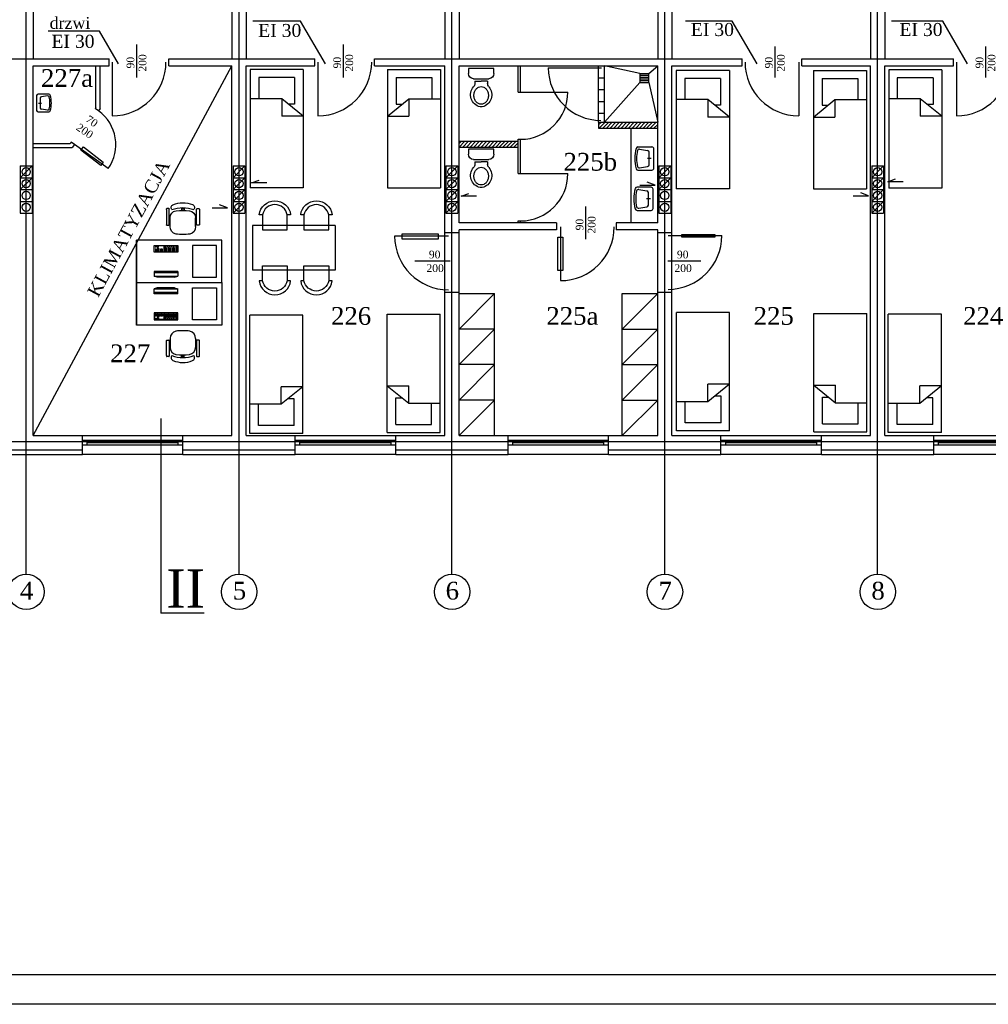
# Model space of a CAD drawing. Extents: x -4334 to 40851, y -15274 to 9778.
# Tile 6 of 15: x 34775 to 36413, y 6808 to 8473. Entities that reach past the tile are written whole.
import ezdxf

# ---------------------------------------------------------------- set-up
doc = ezdxf.new("R2010")
doc.units = 0
doc.header["$LTSCALE"] = 100
doc.header["$MEASUREMENT"] = 0
doc.linetypes.add('ACAD_ISO02W100', pattern=[15, 12, -3])
doc.linetypes.add('ACAD_ISO04W100', pattern=[30.5, 24, -3, 0.5, -3])
doc.layers.get('0').update_dxf_attribs({"color": 251, "linetype": 'CONTINUOUS'})
for name, color, linetype in [('CIENKIE', 251, 'CONTINUOUS'), ('NAPIS', 251, 'CONTINUOUS'), ('OSIE', 251, 'ACAD_ISO04W100'), ('PRZERYW', 251, 'ACAD_ISO02W100'), ('SCIANY', 251, 'CONTINUOUS'), ('urzadzenia', 251, 'CONTINUOUS'), ('URZĄDZENIA', 251, 'CONTINUOUS'), ('WYMIARY', 251, 'CONTINUOUS'), ('wyposażenie', 251, 'CONTINUOUS')]:
    doc.layers.add(name, color=color, linetype=linetype)
doc.styles.add('NEWROMAN', font='TIMES.TTF')

# ---------------------------------------------------------------- blocks, each defined once
blk = doc.blocks.new('R053')
for p, q in [((0, 0.608), (0, 0)), ((0.917, 0.692), (0.083, 0.692)), ((0.769, 0.492), (0.231, 0.492)), ((0.5, 0.575), (0.5, 0.408)), ((1, 0), (1, 0.608)), ((0.095, 0.075), (0.149, 0.421)), ((0.905, 0.075), (0.851, 0.421))]:
    blk.add_line(p, q)
for centre, radius, start, end in [((0.083, 0.608), 0.0833, 90, 180), ((0.231, 0.408), 0.0833, 90, 171.1953), ((0.769, 0.408), 0.0833, 8.8047, 90), ((0.917, 0.608), 0.0833, 0, 90), ((0.083, 0), 0.0833, 180, 254.047), ((0.177, 0.062), 0.0833, 171.1953, 256.9798), ((0.823, 0.062), 0.0833, 283.0202, 8.8047), ((0.5, 1.458), 1.599, 254.047, 285.953), ((0.5, 1.458), 1.516, 256.9798, 283.0202), ((0.917, 0), 0.0833, 285.953, 0)]:
    blk.add_arc(centre, radius, start, end)
blk = doc.blocks.new('R056')
for p, q in [((-0.332, 0.998), (0.335, 0.998)), ((-0.332, 0.865), (-0.332, 0.998)), ((0.335, 0.998), (0.335, 0.865)), ((0.201, 0.732), (-0.199, 0.732)), ((-0.165, 0.67), (0.001, 0.67)), ((-0.165, 0.67), (-0.165, 0.607)), ((0.168, 0.67), (0.001, 0.67)), ((0.168, 0.67), (0.168, 0.607))]:
    blk.add_line(p, q)
blk.add_lwpolyline([(0.001, 0.067, 0.117514), (0.071, 0.083, 0.104443), (0.135, 0.134, 0.090071), (0.175, 0.207, 0.08201), (0.19, 0.297, 0.08201), (0.175, 0.387, 0.090071), (0.135, 0.459, 0.104443), (0.071, 0.51, 0.117514), (0.001, 0.527, 0.117514), (-0.069, 0.51, 0.104443), (-0.132, 0.459, 0.090071), (-0.172, 0.387, 0.08201), (-0.187, 0.297, 0.08201), (-0.172, 0.207, 0.090071), (-0.132, 0.134, 0.104443), (-0.069, 0.083, 0.117514)], format="xyb", close=True)
for centre, radius, start, end in [((-0.199, 0.865), 0.133, 180, 270), ((0.201, 0.865), 0.133, 270, 0), ((0.038, 0.311), 0.315, 138.639, 258.4219), ((-0.299, 0.607), 0.133, 318.639, 0), ((-0.035, 0.311), 0.315, 281.5781, 41.361), ((0.301, 0.607), 0.133, 180, 221.361), ((0.001, 0.133), 0.133, 258.4219, 281.5781)]:
    blk.add_arc(centre, radius, start, end)
blk = doc.blocks.new('biurko')
at = {"layer": 'wyposażenie', "lineweight": 25}
for p, q in [((156694.9, -37702), (156838.9, -37702)), ((156694.9, -37774), (156694.9, -37702)), ((156703.7, -37711), (156744.2, -37711)), ((156703.7, -37765), (156703.7, -37711)), ((156744.2, -37711), (156744.2, -37765)), ((156809.5, -37711), (156769, -37711)), ((156769, -37711), (156769, -37722.8)), ((156770.9, -37711.8), (156800.4, -37711.8)), ((156801.8, -37711.9), (156804, -37711.9)), ((156801.8, -37713.6), (156801.8, -37711.9)), ((156805.4, -37711.9), (156807.6, -37711.9)), ((156805.4, -37713.6), (156805.4, -37711.9)), ((156809.5, -37722.8), (156809.5, -37711)), ((156838.9, -37774), (156838.9, -37702)), ((156838.9, -37702), (156838.9, -37774)), ((156769, -37722.8), (156809.5, -37722.8)), ((156770.9, -37713), (156773.1, -37713)), ((156770.9, -37715.2), (156770.9, -37713)), ((156770.9, -37715.2), (156773.1, -37715.2)), ((156770.9, -37721.3), (156770.9, -37715.2)), ((156770.9, -37717.4), (156773.1, -37717.4)), ((156770.9, -37719.5), (156773.1, -37719.5)), ((156773.1, -37721.3), (156770.9, -37721.3)), ((156774.7, -37713), (156777, -37713)), ((156774.7, -37715.2), (156776.9, -37715.2)), ((156774.7, -37721.3), (156774.7, -37715.2)), ((156774.7, -37717.4), (156776.9, -37717.4)), ((156774.7, -37719.5), (156776.9, -37719.5)), ((156776.9, -37721.3), (156774.7, -37721.3)), ((156778, -37715.2), (156780.1, -37715.2)), ((156778, -37721.3), (156778, -37715.2)), ((156778, -37717.4), (156780.2, -37717.4)), ((156778, -37719.5), (156780.2, -37719.5)), ((156780.1, -37721.3), (156778, -37721.3)), ((156778.1, -37713), (156780.3, -37713)), ((156781.4, -37715.2), (156783.6, -37715.2)), ((156781.4, -37721.3), (156781.4, -37715.2)), ((156781.4, -37717.4), (156783.6, -37717.4)), ((156781.4, -37719.5), (156783.6, -37719.5)), ((156783.6, -37721.3), (156781.4, -37721.3)), ((156781.5, -37713), (156783.8, -37713)), ((156784.7, -37715.2), (156786.9, -37715.2)), ((156784.7, -37721.3), (156784.7, -37715.2)), ((156784.7, -37717.4), (156786.9, -37717.4)), ((156784.7, -37719.5), (156786.9, -37719.5)), ((156786.9, -37721.3), (156784.7, -37721.3)), ((156784.8, -37713), (156787.1, -37713)), ((156788.2, -37715.2), (156790.3, -37715.2)), ((156788.2, -37721.3), (156788.2, -37715.2)), ((156788.2, -37717.4), (156790.3, -37717.4)), ((156788.2, -37719.5), (156790.3, -37719.5)), ((156790.3, -37721.3), (156788.2, -37721.3)), ((156788.3, -37713), (156790.5, -37713)), ((156791.4, -37713), (156793.5, -37713)), ((156791.4, -37715.2), (156791.4, -37713)), ((156791.4, -37715.2), (156793.5, -37715.2)), ((156791.4, -37721.3), (156791.4, -37715.2)), ((156791.4, -37717.4), (156793.6, -37717.4)), ((156791.4, -37719.5), (156793.6, -37719.5)), ((156793.5, -37721.3), (156791.4, -37721.3)), ((156795.1, -37717.4), (156797.2, -37717.4)), ((156795.1, -37721.3), (156795.1, -37717.4)), ((156795.1, -37719.5), (156797.2, -37719.5)), ((156797.2, -37721.3), (156795.1, -37721.3)), ((156798.3, -37717.4), (156800.4, -37717.4)), ((156798.3, -37721.3), (156798.3, -37717.4)), ((156798.3, -37719.5), (156800.4, -37719.5)), ((156800.4, -37721.3), (156798.3, -37721.3)), ((156804, -37713.6), (156801.8, -37713.6)), ((156801.8, -37715.2), (156804, -37715.2)), ((156801.8, -37721.3), (156801.8, -37715.2)), ((156801.8, -37717.4), (156804, -37717.4)), ((156801.8, -37719.5), (156804, -37719.5)), ((156804, -37721.3), (156801.8, -37721.3)), ((156807.6, -37713.6), (156805.4, -37713.6)), ((156805.4, -37717.4), (156807.6, -37717.4)), ((156805.4, -37721.3), (156805.4, -37717.4)), ((156805.4, -37719.5), (156807.6, -37719.5)), ((156807.6, -37721.3), (156805.4, -37721.3)), ((156769.2, -37755.1), (156809.5, -37755.1)), ((156769.2, -37755.1), (156769.2, -37763.3)), ((156769.2, -37757.3), (156809.5, -37757.3)), ((156809.5, -37755.1), (156809.5, -37763.3)), ((156838.9, -37774), (156694.9, -37774)), ((156838.9, -37774), (156694.9, -37774)), ((156744.2, -37765), (156703.7, -37765)), ((156809.5, -37763.3), (156769.2, -37763.3)), ((156774.7, -37764.9), (156769.2, -37763.3)), ((156774.7, -37764.9), (156804, -37764.9)), ((156804, -37764.9), (156809.5, -37763.3))]:
    blk.add_line(p, q, dxfattribs=at)
blk = doc.blocks.new('fotel')
at = {"layer": 'wyposażenie', "lineweight": 25}
for p, q in [((156748.8, -37633.3, 0), (156748.8, -37659.7, 0)), ((156752.7, -37632.4, 0), (156749.7, -37632.4, 0)), ((156753.6, -37659.7, 0), (156753.6, -37633.3, 0)), ((156755.6, -37646.1, 0), (156753.7, -37646.1, 0)), ((156774.6, -37630.8, 0), (156774.6, -37635.5, 0)), ((156779, -37632.9, 0), (156774.6, -37632.9, 0)), ((156779, -37630.8, 0), (156779, -37635.5, 0)), ((156797.9, -37646.1, 0), (156799.9, -37646.1, 0)), ((156799.8, -37659.7, 0), (156799.8, -37633.2, 0)), ((156800.7, -37632.3, 0), (156802.8, -37632.3, 0)), ((156802.8, -37632.3, 0), (156803.7, -37632.3, 0)), ((156804.6, -37634.1, 0), (156804.6, -37633.2, 0)), ((156804.6, -37634.1, 0), (156804.6, -37659.7, 0)), ((156749.3, -37660.2, 0), (156753.2, -37660.2, 0)), ((156755.6, -37651.5, 0), (156753.7, -37651.5, 0)), ((156755.6, -37662.9, 0), (156755.6, -37647.8, 0)), ((156798, -37662.9, 0), (156798, -37647.8, 0)), ((156798, -37651.5, 0), (156799.9, -37651.5, 0)), ((156804.2, -37660.2, 0), (156800.3, -37660.2, 0))]:
    blk.add_line(p, q, dxfattribs=at)
for centre, radius, start, end in [((156762.1, -37630.5), 5.22, 108.9713, 221.5693), ((156776.7, -37665.3), 42.9, 67.0762, 112.3588), ((156791.4, -37630.6), 5.27, 320.0091, 67.2576), ((156749.7, -37633.3), 0.9, 90, 180), ((156752.7, -37633.3), 0.9, 0, 90), ((156766.9, -37647.4), 11.4, 98.2862, 181.8411), ((156776.8, -37685.5), 54.8, 70.108, 109.892), ((156776.8, -37724.8), 89.4, 82.596, 97.404), ((156786.7, -37647.4), 11.4, 358.1589, 81.7138), ((156800.7, -37633.2), 0.9, 90, 180), ((156803.7, -37633.2), 0.9, 0, 90), ((156749.3, -37659.7), 0.45, 180, 270), ((156753.2, -37659.7), 0.45, 270, 0), ((156767.1, -37663.9), 11.6, 174.4971, 260.2832), ((156786.2, -37663.8), 11.9, 279.9565, 4.3135), ((156800.3, -37659.7), 0.45, 180, 270), ((156804.2, -37659.7), 0.45, 270, 0), ((156776.8, -37580.7), 95.4, 262.9554, 277.0446)]:
    blk.add_arc(centre, radius, start, end, dxfattribs=at)
blk = doc.blocks.new('A$C79D77C2D')
at = {"layer": 'WYMIARY', "lineweight": 25, "rotation": 270}
for name, p in [('biurko', (37774, 156838.9)), ('fotel', (37757.5, 156854.9))]:
    blk.add_blockref(name, p, dxfattribs=at)

msp = doc.modelspace()

# ---------------------------------------------------------------- hatches: boundary and pattern name
at = {"layer": 'urzadzenia', "ltscale": 3}
h = msp.add_hatch(dxfattribs=at)
h.set_pattern_fill('ANSI31', color=256, scale=35, style=0)
h.set_pattern_definition([(45, (16753.5367, 6995.7165), (-3.0935922, 3.0935922), [])])
h.paths.add_polyline_path([(35854.2, 8299.6), (35754.2, 8299.6), (35754.2, 8289.6), (35854.2, 8289.6)])
h = msp.add_hatch(dxfattribs=at)
h.set_pattern_fill('ANSI31', color=256, scale=35, style=0)
h.paths.add_polyline_path([(35518.2, 8257.6), (35618.2, 8257.6), (35618.2, 8267.6), (35518.2, 8267.6)])

# ---------------------------------------------------------------- linework, layer by layer
at = {"layer": 'CIENKIE', "ltscale": 3}
for p, q in [((35250, 8470.4), (35169.3, 8470.4)), ((35292.2, 8398.1), (35250, 8470.4)), ((35980, 8470.4), (35901.1, 8470.4)), ((36022.2, 8398.1), (35980, 8470.4)), ((36336.2, 8470.4), (36249.6, 8470.4)), ((36378.4, 8398.1), (36336.2, 8470.4)), ((34910, 8453.7), (34823.1, 8453.7)), ((34942.5, 8398.1), (34910, 8453.7)), ((34973.1, 8375.4), (34973.1, 8430.7)), ((35322.7, 8375.4), (35322.7, 8430.7)), ((36052.7, 8375.4), (36052.7, 8427.8)), ((36409, 8375.4), (36409, 8427.8)), ((34931.6, 8401.3), (34931.6, 8310.3)), ((35279.5, 8401.3), (35279.5, 8310.3)), ((36092.9, 8401.3), (36092.9, 8310.3)), ((36359.5, 8401.3), (36359.5, 8310.3)), ((34924.8, 8221), (34867.8, 8261.6)), ((34776.2, 8205.7), (34796.2, 8225.7)), ((35136.2, 8205.7), (35156.2, 8225.7)), ((35496.2, 8205.7), (35516.2, 8225.7)), ((35856.2, 8205.7), (35876.2, 8225.7)), ((36216.2, 8205.7), (36236.2, 8225.7)), ((34776.2, 8185.7), (34796.2, 8205.7)), ((35136.2, 8185.7), (35156.2, 8205.7)), ((35167.1, 8196.9), (35180.5, 8201.8)), ((35193.2, 8196.9), (35167.1, 8196.9)), ((35496.2, 8185.7), (35516.2, 8205.7)), ((35823.9, 8193), (35849.9, 8193)), ((35849.9, 8193), (35836.5, 8197.9)), ((35856.2, 8185.7), (35876.2, 8205.7)), ((36216.2, 8185.7), (36236.2, 8205.7)), ((36243.2, 8198.8), (36256.6, 8203.7)), ((36269.3, 8198.8), (36243.2, 8198.8)), ((35136.2, 8165.7), (35156.2, 8185.7)), ((35496.2, 8165.7), (35516.2, 8185.7)), ((35521.6, 8174.2), (35535, 8179.2)), ((36211, 8175.1), (36197.6, 8180)), ((36216.2, 8165.7), (36236.2, 8185.7)), ((35126.7, 8154.7), (35113.3, 8159.6)), ((35136.2, 8145.7), (35156.2, 8165.7)), ((35496.2, 8145.7), (35516.2, 8165.7)), ((35547.7, 8174.2), (35521.6, 8174.2)), ((36184.9, 8175.1), (36211, 8175.1)), ((36216.2, 8145.7), (36236.2, 8165.7)), ((35100.6, 8154.7), (35126.7, 8154.7)), ((35732.7, 8101.5), (35732.7, 8156.8)), ((35689.7, 8122.6), (35689.7, 8031.6)), ((35500.3, 8107.1), (35409.3, 8107.1)), ((35871.7, 8107.8), (35962.7, 8107.8)), ((35443.7, 8065.2), (35503.4, 8065.2)), ((35871.6, 8065.2), (35927.2, 8065.2)), ((34881.2, 7769.6), (35051.2, 7769.6)), ((34881.2, 7761.8), (35051.2, 7761.8)), ((34889.2, 7753.8), (34889.2, 7761.8)), ((35043.2, 7753.8), (35043.2, 7761.8)), ((35241.2, 7769.6), (35411.2, 7769.6)), ((35241.2, 7761.8), (35411.2, 7761.8)), ((35249.2, 7753.8), (35249.2, 7761.8)), ((35403.2, 7753.8), (35403.2, 7761.8)), ((35601.2, 7769.6), (35771.2, 7769.6)), ((35601.2, 7761.8), (35771.2, 7761.8)), ((35609.2, 7753.8), (35609.2, 7761.8)), ((35763.2, 7753.8), (35763.2, 7761.8)), ((35961.2, 7769.6), (36131.2, 7769.6)), ((35961.2, 7761.8), (36131.2, 7761.8)), ((35969.2, 7753.8), (35969.2, 7761.8)), ((36123.2, 7753.8), (36123.2, 7761.8)), ((36321.2, 7769.6), (36491.2, 7769.6)), ((36321.2, 7761.8), (36491.2, 7761.8)), ((36329.2, 7753.8), (36329.2, 7761.8)), ((34691.2, 7745.6), (34881.2, 7745.6)), ((34881.2, 7753.8), (35051.2, 7753.8)), ((34889.2, 7757.8), (35043.2, 7757.8)), ((35051.2, 7745.6), (35241.2, 7745.6)), ((35241.2, 7753.8), (35411.2, 7753.8)), ((35249.2, 7757.8), (35403.2, 7757.8)), ((35411.2, 7745.6), (35601.2, 7745.6)), ((35601.2, 7753.8), (35771.2, 7753.8)), ((35609.2, 7757.8), (35763.2, 7757.8)), ((35771.2, 7745.6), (35961.2, 7745.6)), ((35961.2, 7753.8), (36131.2, 7753.8)), ((35969.2, 7757.8), (36123.2, 7757.8)), ((36131.2, 7745.6), (36321.2, 7745.6)), ((36321.2, 7753.8), (36491.2, 7753.8)), ((36329.2, 7757.8), (36483.2, 7757.8)), ((35051.2, 7737.6), (34881.2, 7737.6)), ((35411.2, 7737.6), (35241.2, 7737.6)), ((35771.2, 7737.6), (35601.2, 7737.6)), ((36131.2, 7737.6), (35961.2, 7737.6)), ((36491.2, 7737.6), (36321.2, 7737.6)), ((40801, 6857.9), (33348.9, 6857.9)), ((40851, 6807.9), (32948.9, 6807.9))]:
    msp.add_line(p, q, dxfattribs=at)
at = {"layer": 'CIENKIE'}
for centre in [(34786.2, 8215.7), (35146.2, 8215.7), (35506.2, 8215.7), (35866.2, 8215.7), (36226.2, 8215.7), (34786.2, 8195.7), (35146.2, 8195.7), (35506.2, 8195.7), (35866.2, 8195.7), (36226.2, 8195.7), (34786.2, 8175.7), (35146.2, 8175.7), (35506.2, 8175.7), (35866.2, 8175.7), (36226.2, 8175.7), (34786.2, 8155.7), (35146.2, 8155.7), (35506.2, 8155.7), (35866.2, 8155.7), (36226.2, 8155.7)]:
    msp.add_circle(centre, 7, dxfattribs=at)
at = {"layer": 'CIENKIE', "ltscale": 3}
for centre in [(34786.5, 7505.4), (35146.5, 7505.4), (35506.5, 7505.4), (35866.5, 7505.4), (36226.5, 7505.4)]:
    msp.add_circle(centre, 30, dxfattribs=at)
for centre, radius, start, end in [((34931.6, 8401.3), 91, 270, 0), ((35279.5, 8401.3), 91, 270, 0), ((36092.9, 8401.3), 91, 180, 270), ((36359.5, 8401.3), 91, 270, 0), ((34867.8, 8261.6), 70, 324.5445, 54.5445), ((35689.7, 8122.6), 91, 270, 0), ((35500.3, 8107.1), 91, 180, 270), ((35871.7, 8107.8), 91, 270, 0)]:
    msp.add_arc(centre, radius, start, end, dxfattribs=at)
at = {"layer": 'OSIE', "ltscale": 3}
for p, q in [((34786.2, 7535.4), (34786.2, 9289.2)), ((35146.2, 7535.4), (35146.2, 9289.2)), ((35506.2, 7535.4), (35506.2, 9289.2)), ((35866.2, 7535.4), (35866.2, 9289.2)), ((36226.2, 7535.4), (36226.2, 9289.2)), ((33667.2, 7759.6), (39613.7, 7759.6))]:
    msp.add_line(p, q, dxfattribs=at)
at = {"layer": 'PRZERYW', "ltscale": 3}
for p, q in [((34798.2, 8609.6), (34798.2, 8406.6)), ((35134.2, 8609.6), (35134.2, 8406.6)), ((35158.2, 8609.6), (35158.2, 8406.6)), ((35494.2, 8609.6), (35494.2, 8406.6)), ((35518.2, 8609.6), (35518.2, 8406.6)), ((35854.2, 8609.6), (35854.2, 8406.6)), ((35878.2, 8609.6), (35878.2, 8406.6)), ((36214.2, 8609.6), (36214.2, 8406.6)), ((36238.2, 8609.6), (36238.2, 8406.6)), ((34798.2, 7769.6), (35134.2, 8394.6)), ((35494.2, 8011.6), (35494.2, 8112.6)), ((35518.2, 8011.6), (35518.2, 8112.6)), ((35854.2, 8011.6), (35854.2, 8112.6)), ((35878.2, 8011.6), (35878.2, 8112.6))]:
    msp.add_line(p, q, dxfattribs=at)
at = {"layer": 'PRZERYW'}
for points in [[(34878.8, 8252.4), (34882.9, 8257.8), (34916.6, 8231.8), (34912.4, 8226.5)], [(35422.3, 8110.7), (35483.2, 8110.7), (35483.2, 8102), (35422.3, 8102)], [(35894.8, 8109.7), (35950.8, 8109.7), (35950.8, 8104.9), (35894.8, 8104.9)], [(35685.1, 8104.9), (35693.8, 8104.9), (35693.8, 8048.9), (35685.1, 8048.9)]]:
    msp.add_lwpolyline(points, close=True, dxfattribs=at)
at = {"layer": 'SCIANY', "ltscale": 3}
for p, q in [((34657.9, 8406.6), (34926.6, 8406.6)), ((34798.2, 8394.6), (34926.6, 8394.6)), ((34926.6, 8394.6), (34926.6, 8406.6)), ((35027.6, 8394.6), (35027.6, 8406.6)), ((35027.6, 8406.6), (35274.5, 8406.6)), ((35027.6, 8394.6), (35134.2, 8394.6)), ((35158.2, 8394.6), (35274.5, 8394.6)), ((35274.5, 8394.6), (35274.5, 8406.6)), ((35375.5, 8394.6), (35375.5, 8406.6)), ((35375.5, 8406.6), (35996.9, 8406.6)), ((35375.5, 8394.6), (35494.2, 8394.6)), ((35518.2, 8394.6), (35854.2, 8394.6)), ((35878.2, 8394.6), (35996.9, 8394.6)), ((35996.9, 8394.6), (35996.9, 8406.6)), ((36097.9, 8394.6), (36097.9, 8406.6)), ((36097.9, 8406.6), (36354.5, 8406.6)), ((36097.9, 8394.6), (36214.2, 8394.6)), ((36238.2, 8394.6), (36354.5, 8394.6)), ((36354.5, 8394.6), (36354.5, 8406.6)), ((34904.2, 8324.9), (34902.7, 8322.7)), ((34908.4, 8318.6), (34902.7, 8322.7)), ((34911.2, 8322.6), (34908.4, 8318.6)), ((35754.2, 8299.6), (35854.2, 8299.6)), ((35754.2, 8289.6), (35854.2, 8289.6)), ((34798.2, 8263.6), (34860.6, 8263.6)), ((34862.1, 8265.7), (34860.6, 8263.6)), ((34867.8, 8261.6), (34862.1, 8265.7)), ((34867.8, 8261.6), (34864.2, 8256.6)), ((35518.2, 8267.6), (35618.2, 8267.6)), ((34798.2, 8256.6), (34864.2, 8256.6)), ((35518.2, 8257.6), (35618.2, 8257.6)), ((35683, 8129.6), (35518.2, 8129.6)), ((35683, 8129.6), (35683, 8117.6)), ((35854.2, 8129.6), (35784, 8129.6)), ((35784, 8129.6), (35784, 8117.6)), ((35518.2, 8112.6), (35494.2, 8112.6)), ((35683, 8117.6), (35518.2, 8117.6)), ((35854.2, 8117.6), (35784, 8117.6)), ((35878.2, 8112.6), (35854.2, 8112.6)), ((35518.2, 8011.6), (35494.2, 8011.6)), ((35878.2, 8011.6), (35854.2, 8011.6)), ((35013.7, 7798.3), (35013.7, 7469.3)), ((34798.2, 7769.6), (34881.2, 7769.6)), ((34881.2, 7737.6), (34881.2, 7769.6)), ((35051.2, 7769.6), (35134.2, 7769.6)), ((35051.2, 7737.6), (35051.2, 7769.6)), ((35158.2, 7769.6), (35241.2, 7769.6)), ((35241.2, 7737.6), (35241.2, 7769.6)), ((35411.2, 7737.6), (35411.2, 7769.6)), ((35411.2, 7769.6), (35494.2, 7769.6)), ((35518.2, 7769.6), (35601.2, 7769.6)), ((35601.2, 7737.6), (35601.2, 7769.6)), ((35771.2, 7769.6), (35854.2, 7769.6)), ((35771.2, 7737.6), (35771.2, 7769.6)), ((35878.2, 7769.6), (35961.2, 7769.6)), ((35961.2, 7737.6), (35961.2, 7769.6)), ((36131.2, 7737.6), (36131.2, 7769.6)), ((36131.2, 7769.6), (36214.2, 7769.6)), ((36238.2, 7769.6), (36321.2, 7769.6)), ((36321.2, 7737.6), (36321.2, 7769.6)), ((34691.2, 7737.6), (34881.2, 7737.6)), ((35051.2, 7737.6), (35241.2, 7737.6)), ((35411.2, 7737.6), (35601.2, 7737.6)), ((35771.2, 7737.6), (35961.2, 7737.6)), ((36131.2, 7737.6), (36321.2, 7737.6)), ((35087.4, 7469.3), (35013.7, 7469.3))]:
    msp.add_line(p, q, dxfattribs=at)
at = {"layer": 'SCIANY'}
for p, q in [((34798.2, 7769.6), (34798.2, 8394.6)), ((34904.2, 8324.9), (34904.2, 8394.6)), ((34911.2, 8322.6), (34911.2, 8394.6)), ((35134.2, 7769.6), (35134.2, 8394.6)), ((35158.2, 7769.6), (35158.2, 8394.6)), ((35494.2, 8112.6), (35494.2, 8394.6)), ((35518.2, 8129.6), (35518.2, 8394.6)), ((35854.2, 8129.6), (35854.2, 8394.6)), ((35878.2, 8112.6), (35878.2, 8394.6)), ((36214.2, 7769.6), (36214.2, 8394.6)), ((36238.2, 7769.6), (36238.2, 8394.6)), ((35754.2, 8299.6), (35754.2, 8289.6)), ((35618.2, 8257.6), (35618.2, 8267.6)), ((35518.2, 8112.6), (35518.2, 8117.6)), ((35854.2, 8112.6), (35854.2, 8117.6)), ((35494.2, 7769.6), (35494.2, 8011.6)), ((35518.2, 7769.6), (35518.2, 8011.6)), ((35854.2, 7769.6), (35854.2, 8011.6)), ((35878.2, 7769.6), (35878.2, 8011.6))]:
    msp.add_line(p, q, dxfattribs=at)
at = {"layer": 'urzadzenia'}
for p, q in [((35618.2, 8350.6), (35618.2, 8394.6)), ((35622.2, 8350.6), (35622.2, 8394.6)), ((35164.9, 8388.4), (35164.9, 8188.4)), ((35254.9, 8388.4), (35254.9, 8188.4)), ((35397.1, 8388.4), (35397.1, 8188.4)), ((35487.1, 8388.4), (35487.1, 8188.4)), ((35885.4, 8387), (35885.4, 8187)), ((35975.4, 8387), (35975.4, 8187)), ((36117.5, 8387), (36117.5, 8187)), ((36207.5, 8387), (36207.5, 8187)), ((36244.9, 8388.1), (36244.9, 8188.1)), ((36334.9, 8388.1), (36334.9, 8188.1)), ((35179.5, 8374.9), (35179.5, 8339.2)), ((35240.2, 8374.9), (35240.2, 8329.9)), ((35411.7, 8374.9), (35411.7, 8329.9)), ((35411.7, 8374.9), (35411.7, 8329.9)), ((35472.4, 8374.9), (35472.4, 8339.2)), ((35900, 8373.5), (35900, 8337.8)), ((35960.7, 8373.5), (35960.7, 8328.4)), ((35960.7, 8373.5), (35960.7, 8328.4)), ((36132.2, 8373.5), (36132.2, 8328.4)), ((36192.9, 8373.5), (36192.9, 8337.8)), ((36259.5, 8374.6), (36259.5, 8338.9)), ((36320.2, 8374.6), (36320.2, 8329.6)), ((35809.2, 8129.6), (35809.2, 8289.6)), ((35618.2, 8267.6), (35618.2, 8270.6)), ((35622.2, 8212.6), (35622.2, 8270.6)), ((35618.2, 8212.6), (35618.2, 8257.6)), ((34776.2, 8225.7), (34796.2, 8225.7)), ((35136.2, 8225.7), (35156.2, 8225.7)), ((35496.2, 8225.7), (35516.2, 8225.7)), ((35856.2, 8225.7), (35876.2, 8225.7)), ((36216.2, 8225.7), (36236.2, 8225.7)), ((34776.2, 8205.7), (34796.2, 8205.7)), ((35136.2, 8205.7), (35156.2, 8205.7)), ((35496.2, 8205.7), (35516.2, 8205.7)), ((35856.2, 8205.7), (35876.2, 8205.7)), ((36216.2, 8205.7), (36236.2, 8205.7)), ((34776.2, 8185.7), (34796.2, 8185.7)), ((35136.2, 8185.7), (35156.2, 8185.7)), ((35496.2, 8185.7), (35516.2, 8185.7)), ((35856.2, 8185.7), (35876.2, 8185.7)), ((36216.2, 8185.7), (36236.2, 8185.7)), ((34776.2, 8165.7), (34796.2, 8165.7)), ((35136.2, 8165.7), (35156.2, 8165.7)), ((35496.2, 8165.7), (35516.2, 8165.7)), ((35856.2, 8165.7), (35876.2, 8165.7)), ((36216.2, 8165.7), (36236.2, 8165.7)), ((34776.2, 8145.7), (34796.2, 8145.7)), ((35136.2, 8145.7), (35156.2, 8145.7)), ((35496.2, 8145.7), (35516.2, 8145.7)), ((35856.2, 8145.7), (35876.2, 8145.7)), ((36216.2, 8145.7), (36236.2, 8145.7)), ((35618.2, 8129.6), (35618.2, 8132.6)), ((35622.2, 8129.6), (35622.2, 8132.6)), ((35578.2, 7769.6), (35578.2, 8009.6)), ((35794.2, 7769.6), (35794.2, 8009.6)), ((35885.9, 7777.6), (35885.9, 7977.6)), ((35975.9, 7777.6), (35975.9, 7977.6)), ((36118.1, 7776), (36118.1, 7976)), ((36208.1, 7776), (36208.1, 7976)), ((35164.3, 7773.4), (35164.3, 7973.4)), ((35254.3, 7773.4), (35254.3, 7973.4)), ((35396.5, 7775), (35396.5, 7975)), ((35486.5, 7775), (35486.5, 7975)), ((36244.3, 7774.8), (36244.3, 7974.8)), ((36334.3, 7774.8), (36334.3, 7974.8)), ((35239.7, 7786.9), (35239.7, 7832)), ((35239.7, 7786.9), (35239.7, 7832)), ((35411.2, 7788.5), (35411.2, 7833.6)), ((35411.2, 7788.5), (35411.2, 7833.6)), ((35900.6, 7791.1), (35900.6, 7826.8)), ((35961.3, 7791.1), (35961.3, 7836.1)), ((35961.3, 7791.1), (35961.3, 7836.1)), ((36132.8, 7789.5), (36132.8, 7834.5)), ((36132.8, 7789.5), (36132.8, 7834.5)), ((36319.7, 7788.4), (36319.7, 7833.4)), ((36319.7, 7788.4), (36319.7, 7833.4)), ((35179, 7786.9), (35179, 7822.6)), ((35471.9, 7788.5), (35471.9, 7824.2)), ((36193.5, 7789.5), (36193.5, 7825.2)), ((36259, 7788.4), (36259, 7824.1))]:
    msp.add_line(p, q, dxfattribs=at)
at = {"layer": 'urzadzenia', "ltscale": 3}
for p, q in [((35254.9, 8388.4), (35164.9, 8388.4)), ((35397.1, 8388.4), (35487.1, 8388.4)), ((35669.2, 8391.6), (35759.3, 8391.6)), ((35824.1, 8381.9), (35824.1, 8366.9)), ((35824.1, 8381.9), (35839.1, 8381.9)), ((35824.1, 8378.9), (35839.1, 8378.9)), ((35824.1, 8375.9), (35839.1, 8375.9)), ((35839.1, 8366.9), (35839.1, 8381.9)), ((35975.4, 8387), (35885.4, 8387)), ((36117.5, 8387), (36207.5, 8387)), ((36334.9, 8388.1), (36244.9, 8388.1)), ((35240.2, 8374.9), (35179.5, 8374.9)), ((35411.7, 8374.9), (35472.4, 8374.9)), ((35754.2, 8374.6), (35764.2, 8374.6)), ((35824.1, 8372.9), (35839.1, 8372.9)), ((35824.1, 8369.9), (35839.1, 8369.9)), ((35824.1, 8366.9), (35839.1, 8366.9)), ((35960.7, 8373.5), (35900, 8373.5)), ((36132.2, 8373.5), (36192.9, 8373.5)), ((36320.2, 8374.6), (36259.5, 8374.6)), ((35618.2, 8350.6), (35702.2, 8350.6)), ((35618.2, 8350.6), (35622.2, 8350.6)), ((35754.2, 8354.6), (35764.2, 8354.6)), ((35218.3, 8339.2), (35164.9, 8339.2)), ((35254.9, 8309.8), (35218.3, 8339.2)), ((35218.3, 8339.2), (35218.3, 8309.8)), ((35240.2, 8329.9), (35229.9, 8329.9)), ((35397.1, 8309.8), (35433.6, 8339.2)), ((35411.7, 8329.9), (35422, 8329.9)), ((35433.6, 8339.2), (35433.6, 8309.8)), ((35433.6, 8339.2), (35487.1, 8339.2)), ((35754.2, 8334.6), (35764.2, 8334.6)), ((35938.8, 8337.8), (35885.4, 8337.8)), ((35938.8, 8337.8), (35938.8, 8308.3)), ((35975.4, 8308.3), (35938.8, 8337.8)), ((35960.7, 8328.4), (35950.4, 8328.4)), ((36117.5, 8308.3), (36154.1, 8337.8)), ((36132.2, 8328.4), (36142.5, 8328.4)), ((36154.1, 8337.8), (36154.1, 8308.3)), ((36154.1, 8337.8), (36207.5, 8337.8)), ((36298.3, 8338.9), (36244.9, 8338.9)), ((36334.9, 8309.5), (36298.3, 8338.9)), ((36298.3, 8338.9), (36298.3, 8309.5)), ((36320.2, 8329.6), (36309.9, 8329.6)), ((35254.9, 8309.8), (35218.3, 8309.8)), ((35397.1, 8309.8), (35433.6, 8309.8)), ((35754.2, 8314.6), (35764.2, 8314.6)), ((36334.9, 8309.5), (36298.3, 8309.5)), ((35975.4, 8308.3), (35938.8, 8308.3)), ((36117.5, 8308.3), (36154.1, 8308.3)), ((35618.2, 8270.6), (35622.2, 8270.6)), ((34776.2, 8225.7), (34776.2, 8145.7)), ((34796.2, 8225.7), (34796.2, 8145.7)), ((35136.2, 8225.7), (35136.2, 8145.7)), ((35156.2, 8225.7), (35156.2, 8145.7)), ((35496.2, 8225.7), (35496.2, 8145.7)), ((35516.2, 8225.7), (35516.2, 8145.7)), ((35856.2, 8225.7), (35856.2, 8145.7)), ((35876.2, 8225.7), (35876.2, 8145.7)), ((36216.2, 8225.7), (36216.2, 8145.7)), ((36236.2, 8225.7), (36236.2, 8145.7)), ((35618.2, 8212.6), (35702.2, 8212.6)), ((35618.2, 8212.6), (35622.2, 8212.6)), ((35254.9, 8188.4), (35164.9, 8188.4)), ((35397.1, 8188.4), (35487.1, 8188.4)), ((35975.4, 8187), (35885.4, 8187)), ((36117.5, 8187), (36207.5, 8187)), ((36334.9, 8188.1), (36244.9, 8188.1)), ((35618.2, 8132.6), (35622.2, 8132.6)), ((35308.9, 8124.6), (35168.9, 8124.6)), ((35168.9, 8124.6), (35168.9, 8049.6)), ((35308.9, 8124.6), (35308.9, 8049.6)), ((35308.9, 8049.6), (35168.9, 8049.6)), ((35518.2, 7949.6), (35578.2, 8009.6)), ((35518.2, 8009.6), (35578.2, 8009.6)), ((35794.2, 7949.6), (35854.2, 8009.6)), ((35794.2, 8009.6), (35854.2, 8009.6)), ((35975.9, 7977.6), (35885.9, 7977.6)), ((36118.1, 7976), (36208.1, 7976)), ((35254.3, 7973.4), (35164.3, 7973.4)), ((35396.5, 7975), (35486.5, 7975)), ((36334.3, 7974.8), (36244.3, 7974.8)), ((35578.2, 7949.6), (35518.2, 7949.6)), ((35518.2, 7889.6), (35578.2, 7949.6)), ((35794.2, 7949.6), (35854.2, 7949.6)), ((35794.2, 7889.6), (35854.2, 7949.6)), ((35578.2, 7889.6), (35518.2, 7889.6)), ((35518.2, 7829.6), (35578.2, 7889.6)), ((35794.2, 7889.6), (35854.2, 7889.6)), ((35794.2, 7829.6), (35854.2, 7889.6)), ((35254.3, 7852.1), (35217.7, 7852.1)), ((35254.3, 7852.1), (35217.7, 7822.6)), ((35217.7, 7822.6), (35217.7, 7852.1)), ((35396.5, 7853.7), (35433.1, 7824.2)), ((35396.5, 7853.7), (35433.1, 7853.7)), ((35433.1, 7824.2), (35433.1, 7853.7)), ((35975.9, 7856.3), (35939.3, 7856.3)), ((35939.3, 7826.8), (35939.3, 7856.3)), ((35975.9, 7856.3), (35939.3, 7826.8)), ((36118.1, 7854.6), (36154.7, 7825.2)), ((36118.1, 7854.6), (36154.7, 7854.6)), ((36154.7, 7825.2), (36154.7, 7854.6)), ((36334.3, 7853.5), (36297.7, 7853.5)), ((36334.3, 7853.5), (36297.7, 7824.1)), ((36297.7, 7824.1), (36297.7, 7853.5)), ((35239.7, 7832), (35229.3, 7832)), ((35411.2, 7833.6), (35421.5, 7833.6)), ((35578.2, 7829.6), (35518.2, 7829.6)), ((35518.2, 7769.6), (35578.2, 7829.6)), ((35794.2, 7769.6), (35854.2, 7829.6)), ((35794.2, 7829.6), (35854.2, 7829.6)), ((35939.3, 7826.8), (35885.9, 7826.8)), ((35961.3, 7836.1), (35951, 7836.1)), ((36132.8, 7834.5), (36143.1, 7834.5)), ((36319.7, 7833.4), (36309.3, 7833.4)), ((35217.7, 7822.6), (35164.3, 7822.6)), ((35433.1, 7824.2), (35486.5, 7824.2)), ((36154.7, 7825.2), (36208.1, 7825.2)), ((36297.7, 7824.1), (36244.3, 7824.1)), ((35239.7, 7786.9), (35179, 7786.9)), ((35411.2, 7788.5), (35471.9, 7788.5)), ((35975.9, 7777.6), (35885.9, 7777.6)), ((35961.3, 7791.1), (35900.6, 7791.1)), ((36118.1, 7776), (36208.1, 7776)), ((36132.8, 7789.5), (36193.5, 7789.5)), ((36319.7, 7788.4), (36259, 7788.4)), ((35254.3, 7773.4), (35164.3, 7773.4)), ((35396.5, 7775), (35486.5, 7775)), ((36334.3, 7774.8), (36244.3, 7774.8))]:
    msp.add_line(p, q, dxfattribs=at)
at = {"layer": 'URZĄDZENIA', "ltscale": 3}
for p, q in [((35754.2, 8299.6), (35754.2, 8394.6)), ((35764.2, 8299.6), (35764.2, 8394.6)), ((35824.1, 8381.9), (35764.2, 8394.6)), ((35839.1, 8381.9), (35854.2, 8394.6)), ((35824.1, 8366.9), (35764.2, 8299.6)), ((35839.1, 8366.9), (35854.2, 8299.6))]:
    msp.add_line(p, q, dxfattribs=at)
at = {"layer": 'URZĄDZENIA'}
for points in [[(35185.8, 8142.9), (35180.4, 8142.9, -0.895014), (35233.4, 8142.9), (35227.7, 8142.9, 0.825539), (35185.8, 8142.9), (35185.8, 8117.7), (35227.7, 8117.7), (35227.7, 8142.9)], [(35255.9, 8142.9), (35250.5, 8142.9, -0.895014), (35303.6, 8142.9), (35297.8, 8142.9, 0.825539), (35256, 8142.9), (35256, 8117.7), (35297.8, 8117.7), (35297.8, 8142.9)], [(35185.8, 8031.3), (35180.4, 8031.3, 0.895014), (35233.4, 8031.3), (35227.7, 8031.3, -0.825539), (35185.8, 8031.4), (35185.8, 8056.6), (35227.7, 8056.6), (35227.7, 8031.3)], [(35255.9, 8031.3), (35250.5, 8031.3, 0.895014), (35303.6, 8031.3), (35297.8, 8031.3, -0.825539), (35256, 8031.4), (35256, 8056.6), (35297.8, 8056.6), (35297.8, 8031.3)]]:
    msp.add_lwpolyline(points, format="xyb", dxfattribs=at)
at = {"layer": 'URZĄDZENIA', "ltscale": 3}
for centre, radius, start, end in [((35758.2, 8391.6), 89, 180, 270), ((35622.2, 8350.6), 80, 270, 0), ((35622.2, 8212.6), 80, 270, 0)]:
    msp.add_arc(centre, radius, start, end, dxfattribs=at)

# ---------------------------------------------------------------- block references
at = {"layer": 'CIENKIE', "ltscale": 3, "xscale": -1, "rotation": 270}
msp.add_blockref('A$C79D77C2D', (34973, 8028.3), dxfattribs=at)
at = {"layer": 'CIENKIE', "ltscale": 3, "rotation": 270}
msp.add_blockref('A$C79D77C2D', (34973, 8028.3), dxfattribs=at)
at = {"layer": 'URZĄDZENIA', "lineweight": 25, "ltscale": 3}
for name, p, xscale, yscale, zscale, rotation in [('R056', (35555.8, 8325.5), -65, 65, 65, 359.9999999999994), ('R053', (34824.5, 8317), 30, 30, 30, 90), ('R056', (35555.8, 8189), -65, 65, 65, 359.9999999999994), ('R053', (35820.8, 8257.6), 39, 39, 39, 269.9999999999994), ('R053', (35819.4, 8189.5), 39, 39, 39, 269.9999999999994)]:
    msp.add_blockref(name, p, dxfattribs=dict(at, xscale=xscale, yscale=yscale, zscale=zscale, rotation=rotation))

# ---------------------------------------------------------------- texts
at = {"layer": 'NAPIS', "lineweight": 25, "ltscale": 3, "style": 'NEWROMAN'}
for s, height, p in [('drzwi  ', 20, (34825.9, 8457.4)), ('  EI 30', 22, (35162, 8443.7)), ('  EI 30', 22, (35893.7, 8445.3)), ('  EI 30', 22, (36246.5, 8445.3)), ('  EI 30', 22, (34812.3, 8425.3)), ('227a', 30, (34811.2, 8359.3)), ('225b', 30, (35694.9, 8217.6)), ('90', 13, (35467.2, 8069.3)), ('90', 13, (35886.7, 8069.3)), ('200', 13, (35463.1, 8046.2)), ('200', 13, (35882.5, 8046.2)), ('226', 30, (35301.7, 7956.9)), ('225a', 30, (35665.9, 7956.9)), ('225', 30, (36016.5, 7956.9)), ('224', 30, (36370.7, 7956.9)), ('227', 30, (34928.1, 7893.7)), ('II', 65, (35023.2, 7478.5)), ('4', 30, (34775.6, 7492.3)), ('5', 30, (35135.6, 7492.3)), ('6', 30, (35495.6, 7492.3)), ('7', 30, (35855.6, 7492.3)), ('8', 30, (36215.6, 7492.3))]:
    msp.add_text(s, height=height, dxfattribs=at).set_placement(p)
for s, height, rotation, p in [('90', 13, 90, (34969, 8390.4)), ('200', 13, 90, (34989.4, 8385)), ('90', 13, 90, (35318.7, 8390.4)), ('200', 13, 90, (35339.1, 8385)), ('90', 13, 90, (36048.7, 8390.4)), ('200', 13, 90, (36069.1, 8385)), ('90', 13, 90, (36404.9, 8390.4)), ('200', 13, 90, (36425.3, 8385)), ('70', 13, 325.5595, (34885.5, 8301.5)), ('200', 13, 325.5595, (34869.5, 8287.7)), ('KLIMATYZACJA', 22, 61.4946, (34907.9, 8002.1)), ('90', 13, 90, (35728.6, 8116.6)), ('200', 13, 90, (35749, 8111.2))]:
    msp.add_text(s, height=height, rotation=rotation, dxfattribs=at).set_placement(p)

doc.saveas('drawing.dxf')
